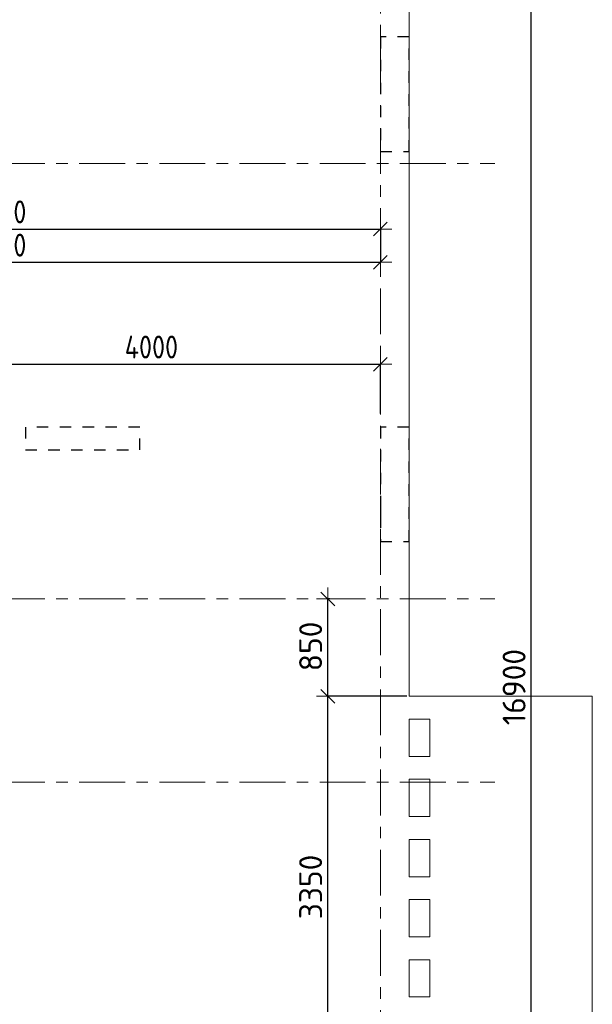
# Model space of a CAD drawing. Header units: metres. Extents: x -38 to 97, y -15 to 21.
# Tile 89 of 139: x 58.45 to 63.45, y 5.46 to 14.06. Entities that reach past the tile are written whole.
import ezdxf

# ---------------------------------------------------------------- set-up
doc = ezdxf.new("R2010")
doc.units = ezdxf.units.M
doc.header["$PDMODE"] = 65
for name, pattern in [('______11', [0.5, 0.4, -0.05, 0, -0.05]), ('______2', [0.054, 0.04, -0.014]), ('______5', [1.1, 0.8, -0.1, 0.1, -0.1])]:
    doc.linetypes.add(name, pattern=pattern)
for name, color, linetype, lineweight in [('XR$2$Осевая линия (1)', 7, '______5', 13), ('XR$3$Перекрытие (1)', 7, 'Continuous', 35), ('XR$4$Размерная линия (1)', 7, 'Continuous', 13), ('XR$5$Размерная линия (1)', 7, 'Continuous', 13)]:
    doc.layers.add(name, color=color, linetype=linetype, lineweight=lineweight)
doc.layers.add('XR$7$Стена_ бетон несущ.', color=7, linetype='Continuous', lineweight=70, true_color=0xb4b496)
doc.styles.add('ISOCPEUR', font='txt')
doc.dimstyles.new('DIMSTYLE_3', dxfattribs={"dimtxt": 0.2, "dimasz": 0.2, "dimexe": 0, "dimexo": 0, "dimgap": 0.1, "dimtad": 2, "dimdec": 0, "dimlfac": 1000, "dimrnd": 5, "dimzin": 12, "dimdsep": 46, "dimtxsty": 'ISOCPEUR', "dimblk1": 'ALL_ML_STRICH', "dimblk2": 'ALL_ML_STRICH', "dimsah": 1, "dimcen": 0, "dimclrd": 7, "dimclre": 256, "dimclrt": 7, "dimadec": 0, "dimazin": 0, "dimtfac": 1, "dimtdec": 0, "dimtix": 1, "dimtmove": 2, "dimatfit": 3, "dimfxl": 0, "dimtzin": 0, "dimlwd": 0, "dimlwe": -3, "dimarcsym": 0})

# ---------------------------------------------------------------- blocks, each defined once
blk = doc.blocks.new('ALL_ML_STRICH')
at = {"color": 0, "linetype": 'ByBlock', "lineweight": -2}
for p, q in [((0, -0.5), (0, 0.5)), ((-1, 0), (0.5, 0)), ((-0.3, -0.3), (0.3, 0.3))]:
    blk.add_line(p, q, dxfattribs=at)
blk = doc.blocks.new('*D43')
at = {"layer": 'DEFPOINTS', "color": 7, "linetype": 'Continuous', "lineweight": 13, "transparency": 33554687}
for p in [(54.9206, 12.2277), (61.6, 12.2518), (54.9206, 11.7801)]:
    blk.add_point(p, dxfattribs=at)
at = {"layer": 'XR$4$Размерная линия (1)', "color": 9, "linetype": 'Continuous', "lineweight": -2, "true_color": 0xc7c7c7, "transparency": 33554687}
for p, q in [((54.9206, 11.8001), (54.9206, 12.2277)), ((61.6, 12.2318), (61.6, 12.2277))]:
    blk.add_line(p, q, dxfattribs=at)
at = {"layer": 'XR$4$Размерная линия (1)', "color": 7, "linetype": 'Continuous', "lineweight": -2, "transparency": 33554687}
blk.add_line((54.9206, 12.2277), (61.6, 12.2277), dxfattribs=at)
at = {"layer": 'XR$4$Размерная линия (1)', "color": 7, "linetype": 'Continuous', "lineweight": 13, "transparency": 33554687, "xscale": 0.2, "yscale": 0.2, "zscale": 0.2, "rotation": 180}
blk.add_blockref('ALL_ML_STRICH', (54.9206, 12.2277), dxfattribs=at)
at = {"layer": 'XR$4$Размерная линия (1)', "color": 7, "linetype": 'Continuous', "lineweight": 13, "transparency": 33554687, "xscale": 0.2, "yscale": 0.2, "zscale": 0.2}
blk.add_blockref('ALL_ML_STRICH', (61.6, 12.2277), dxfattribs=at)
at = {"layer": 'XR$4$Размерная линия (1)', "color": 7, "linetype": 'Continuous', "lineweight": 13, "transparency": 33554687, "insert": (58.2687, 12.3777), "char_height": 0.2, "width": 0.666667, "attachment_point": 5, "style": 'ISOCPEUR'}
blk.add_mtext('\\W0.83;\\A1;{6680}', dxfattribs=at)
blk = doc.blocks.new('*D149')
at = {"layer": 'DEFPOINTS', "color": 7, "linetype": 'Continuous', "lineweight": 13, "transparency": 33554687}
for p in [(61.85, 16.65), (61.85, -0.25), (62.917, -0.25)]:
    blk.add_point(p, dxfattribs=at)
at = {"layer": 'XR$4$Размерная линия (1)', "color": 9, "linetype": 'Continuous', "lineweight": -2, "true_color": 0xc7c7c7, "transparency": 33554687}
for p, q in [((61.87, 16.65), (62.917, 16.65)), ((61.87, -0.25), (62.917, -0.25))]:
    blk.add_line(p, q, dxfattribs=at)
at = {"layer": 'XR$4$Размерная линия (1)', "color": 7, "linetype": 'Continuous', "lineweight": -2, "transparency": 33554687}
blk.add_line((62.917, -0.25), (62.917, 16.65), dxfattribs=at)
at = {"layer": 'XR$4$Размерная линия (1)', "color": 7, "linetype": 'Continuous', "lineweight": 13, "transparency": 33554687, "xscale": 0.2, "yscale": 0.2, "zscale": 0.2}
for p, rotation in [((62.917, 16.65), 90), ((62.917, -0.25), 270)]:
    blk.add_blockref('ALL_ML_STRICH', p, dxfattribs=dict(at, rotation=rotation))
at = {"layer": 'XR$4$Размерная линия (1)', "color": 7, "linetype": 'Continuous', "lineweight": 13, "transparency": 33554687, "insert": (62.767, 8.23), "char_height": 0.2, "width": 1, "attachment_point": 5, "rotation": 90, "style": 'ISOCPEUR'}
blk.add_mtext('\\A1;{16900}', dxfattribs=at)
blk = doc.blocks.new('*D497')
at = {"layer": 'DEFPOINTS', "color": 7, "linetype": 'Continuous', "lineweight": 13, "transparency": 33554687}
for p in [(61.6, 12.2518), (54.9206, 11.9377), (54.9206, 11.7801)]:
    blk.add_point(p, dxfattribs=at)
at = {"layer": 'XR$5$Размерная линия (1)', "color": 9, "linetype": 'Continuous', "lineweight": -2, "true_color": 0xc7c7c7, "transparency": 33554687}
for p, q in [((61.6, 12.2318), (61.6, 11.9377)), ((54.9206, 11.8001), (54.9206, 11.9377))]:
    blk.add_line(p, q, dxfattribs=at)
at = {"layer": 'XR$5$Размерная линия (1)', "color": 7, "linetype": 'Continuous', "lineweight": -2, "transparency": 33554687}
blk.add_line((54.9206, 11.9377), (61.6, 11.9377), dxfattribs=at)
at = {"layer": 'XR$5$Размерная линия (1)', "color": 7, "linetype": 'Continuous', "lineweight": 13, "transparency": 33554687, "xscale": 0.2, "yscale": 0.2, "zscale": 0.2, "rotation": 180}
blk.add_blockref('ALL_ML_STRICH', (54.9206, 11.9377), dxfattribs=at)
at = {"layer": 'XR$5$Размерная линия (1)', "color": 7, "linetype": 'Continuous', "lineweight": 13, "transparency": 33554687, "xscale": 0.2, "yscale": 0.2, "zscale": 0.2}
blk.add_blockref('ALL_ML_STRICH', (61.6, 11.9377), dxfattribs=at)
at = {"layer": 'XR$5$Размерная линия (1)', "color": 7, "linetype": 'Continuous', "lineweight": 13, "transparency": 33554687, "insert": (58.2687, 12.0877), "char_height": 0.2, "width": 0.666667, "attachment_point": 5, "style": 'ISOCPEUR'}
blk.add_mtext('\\W0.83;\\A1;{6680}', dxfattribs=at)
blk = doc.blocks.new('*D511')
at = {"layer": 'DEFPOINTS', "color": 7, "linetype": 'Continuous', "lineweight": 13, "transparency": 33554687}
for p in [(61.85, 8.15), (61.1406, 4.8), (62.0254, 4.8)]:
    blk.add_point(p, dxfattribs=at)
at = {"layer": 'XR$5$Размерная линия (1)', "color": 9, "linetype": 'Continuous', "lineweight": -2, "true_color": 0xc7c7c7, "transparency": 33554687}
for p, q in [((61.83, 8.15), (61.1406, 8.15)), ((62.0054, 4.8), (61.1406, 4.8))]:
    blk.add_line(p, q, dxfattribs=at)
at = {"layer": 'XR$5$Размерная линия (1)', "color": 7, "linetype": 'Continuous', "lineweight": -2, "transparency": 33554687}
blk.add_line((61.1406, 4.8), (61.1406, 8.15), dxfattribs=at)
at = {"layer": 'XR$5$Размерная линия (1)', "color": 7, "linetype": 'Continuous', "lineweight": 13, "transparency": 33554687, "xscale": 0.2, "yscale": 0.2, "zscale": 0.2}
for p, rotation in [((61.1406, 8.15), 90), ((61.1406, 4.8), 270)]:
    blk.add_blockref('ALL_ML_STRICH', p, dxfattribs=dict(at, rotation=rotation))
at = {"layer": 'XR$5$Размерная линия (1)', "color": 7, "linetype": 'Continuous', "lineweight": 13, "transparency": 33554687, "insert": (60.9906, 6.485), "char_height": 0.2, "width": 0.8, "attachment_point": 5, "rotation": 90, "style": 'ISOCPEUR'}
blk.add_mtext('\\A1;{3350}', dxfattribs=at)
blk = doc.blocks.new('*D512')
at = {"layer": 'DEFPOINTS', "color": 7, "linetype": 'Continuous', "lineweight": 13, "transparency": 33554687}
for p in [(61.1769, 9), (61.1406, 8.15), (61.85, 8.15)]:
    blk.add_point(p, dxfattribs=at)
at = {"layer": 'XR$5$Размерная линия (1)', "color": 9, "linetype": 'Continuous', "lineweight": -2, "true_color": 0xc7c7c7, "transparency": 33554687}
for p, q in [((61.1569, 9), (61.1406, 9)), ((61.83, 8.15), (61.1406, 8.15))]:
    blk.add_line(p, q, dxfattribs=at)
at = {"layer": 'XR$5$Размерная линия (1)', "color": 7, "linetype": 'Continuous', "lineweight": -2, "transparency": 33554687}
blk.add_line((61.1406, 8.15), (61.1406, 9), dxfattribs=at)
at = {"layer": 'XR$5$Размерная линия (1)', "color": 7, "linetype": 'Continuous', "lineweight": 13, "transparency": 33554687, "xscale": 0.2, "yscale": 0.2, "zscale": 0.2}
for p, rotation in [((61.1406, 9), 90), ((61.1406, 8.15), 270)]:
    blk.add_blockref('ALL_ML_STRICH', p, dxfattribs=dict(at, rotation=rotation))
at = {"layer": 'XR$5$Размерная линия (1)', "color": 7, "linetype": 'Continuous', "lineweight": 13, "transparency": 33554687, "insert": (60.9906, 8.585), "char_height": 0.2, "width": 0.6, "attachment_point": 5, "rotation": 90, "style": 'ISOCPEUR'}
blk.add_mtext('\\A1;{850}', dxfattribs=at)
blk = doc.blocks.new('*D670')
at = {"layer": 'DEFPOINTS', "color": 7, "linetype": 'Continuous', "lineweight": 13, "transparency": 33554687}
for p in [(57.6005, 11.0483), (61.6, 10.5994), (57.6005, 10.5)]:
    blk.add_point(p, dxfattribs=at)
at = {"layer": 'XR$5$Размерная линия (1)', "color": 9, "linetype": 'Continuous', "lineweight": -2, "true_color": 0xc7c7c7, "transparency": 33554687}
for p, q in [((57.6005, 10.52), (57.6005, 11.0483)), ((61.6, 10.6194), (61.6, 11.0483))]:
    blk.add_line(p, q, dxfattribs=at)
at = {"layer": 'XR$5$Размерная линия (1)', "color": 7, "linetype": 'Continuous', "lineweight": -2, "transparency": 33554687}
blk.add_line((57.6005, 11.0483), (61.6, 11.0483), dxfattribs=at)
at = {"layer": 'XR$5$Размерная линия (1)', "color": 7, "linetype": 'Continuous', "lineweight": 13, "transparency": 33554687, "xscale": 0.2, "yscale": 0.2, "zscale": 0.2, "rotation": 180}
blk.add_blockref('ALL_ML_STRICH', (57.6005, 11.0483), dxfattribs=at)
at = {"layer": 'XR$5$Размерная линия (1)', "color": 7, "linetype": 'Continuous', "lineweight": 13, "transparency": 33554687, "xscale": 0.2, "yscale": 0.2, "zscale": 0.2}
blk.add_blockref('ALL_ML_STRICH', (61.6, 11.0483), dxfattribs=at)
at = {"layer": 'XR$5$Размерная линия (1)', "color": 7, "linetype": 'Continuous', "lineweight": 13, "transparency": 33554687, "insert": (59.6002, 11.1983), "char_height": 0.2, "width": 0.666667, "attachment_point": 5, "style": 'ISOCPEUR'}
blk.add_mtext('\\W0.83;\\A1;{4000}', dxfattribs=at)

msp = doc.modelspace()

# ---------------------------------------------------------------- linework, layer by layer
at = {"layer": 'XR$2$Осевая линия (1)', "color": 253, "linetype": '______11', "lineweight": 13, "true_color": 0xa0a0a0, "transparency": 33554687}
for p, q in [((61.6, -3.39), (61.6, 19.78)), ((-2.63, 12.8), (62.6, 12.8)), ((-2.63, 9), (62.6, 9)), ((-2.63, 7.4), (62.6, 7.4))]:
    msp.add_line(p, q, dxfattribs=at)
at = {"layer": 'XR$3$Перекрытие (1)', "color": 7, "linetype": 'Continuous', "lineweight": 13, "transparency": 33554687}
for p, q in [((61.85, 8.15), (61.85, 16.65)), ((62.03, 8.15), (61.85, 8.15)), ((63.45, 8.15), (62.03, 8.15)), ((63.45, 4.8), (63.45, 8.15)), ((61.85, 7.95), (62.03, 7.95)), ((61.85, 7.625), (61.85, 7.95)), ((62.03, 7.95), (62.03, 7.625)), ((62.03, 7.625), (61.85, 7.625)), ((61.85, 7.425), (62.03, 7.425)), ((61.85, 7.1), (61.85, 7.425)), ((62.03, 7.425), (62.03, 7.1)), ((62.03, 7.1), (61.85, 7.1)), ((61.85, 6.9), (62.03, 6.9)), ((61.85, 6.575), (61.85, 6.9)), ((62.03, 6.9), (62.03, 6.575)), ((62.03, 6.575), (61.85, 6.575)), ((61.85, 6.375), (62.03, 6.375)), ((61.85, 6.05), (61.85, 6.375)), ((62.03, 6.375), (62.03, 6.05)), ((62.03, 6.05), (61.85, 6.05)), ((61.85, 5.85), (62.03, 5.85)), ((61.85, 5.525), (61.85, 5.85)), ((62.03, 5.85), (62.03, 5.525)), ((62.03, 5.525), (61.85, 5.525))]:
    msp.add_line(p, q, dxfattribs=at)
at = {"layer": 'XR$7$Стена_ бетон несущ.', "color": 253, "linetype": '______2', "lineweight": -3, "true_color": 0xa0a0a0, "transparency": 33554687}
for p, q in [((61.6, 13.9049), (61.6, 12.9049)), ((61.85, 13.9049), (61.6, 13.9049)), ((61.85, 12.9049), (61.85, 13.9049)), ((61.6, 12.9049), (61.85, 12.9049)), ((59.4996, 10.5), (58.4996, 10.5)), ((58.4996, 10.5), (58.4996, 10.3)), ((59.4996, 10.3), (59.4996, 10.5)), ((61.6, 10.5), (61.6, 10.3)), ((61.85, 10.5), (61.6, 10.5)), ((61.85, 9.5), (61.85, 10.5)), ((58.4996, 10.3), (59.4996, 10.3)), ((61.6, 10.3), (61.6, 9.8)), ((61.6, 9.8), (61.6, 9.72)), ((61.6, 9.72), (61.6, 9.5)), ((61.6, 9.5), (61.85, 9.5))]:
    msp.add_line(p, q, dxfattribs=at)

# ---------------------------------------------------------------- dimensions: what is measured, and where the dimension line sits
at = {"layer": 'XR$4$Размерная линия (1)', "color": 7, "linetype": 'Continuous', "lineweight": 13, "transparency": 33554687}
dim = msp.add_linear_dim(base=(62.917, 16.65), p1=(61.87, -0.25), p2=(61.87, 16.65), angle=90, dimstyle='DIMSTYLE_3', override={"dimpost": '<>', "dimclrd": 7, "dimclre": 9, "dimclrt": 7, "dimlwd": 0, "dimlwe": 65533}, dxfattribs=at)
dim.commit()
dim.dimension.update_dxf_attribs({"geometry": '*D149', "text_midpoint": (62.767, 8.23), "dimtype": 160})
dim = msp.add_linear_dim(base=(61.6, 12.2277), p1=(54.9206, 11.8001), p2=(61.6, 12.2318), dimstyle='DIMSTYLE_3', override={"dimpost": '<>', "dimclrd": 7, "dimclre": 9, "dimclrt": 7, "dimlwd": 0, "dimlwe": 65533}, dxfattribs=at)
dim.commit()
dim.dimension.update_dxf_attribs({"geometry": '*D43', "text_midpoint": (58.2687, 12.3777), "dimtype": 160})
at = {"layer": 'XR$5$Размерная линия (1)', "color": 7, "linetype": 'Continuous', "lineweight": 13, "transparency": 33554687}
for base, p1, p2, picture, middle in [((61.6, 11.9377), (54.9206, 11.8001), (61.6, 12.2318), '*D497', (58.2687, 12.0877)), ((61.6, 11.04826), (57.60049, 10.52), (61.6, 10.61943), '*D670', (59.60025, 11.19826))]:
    dim = msp.add_linear_dim(base=base, p1=p1, p2=p2, dimstyle='DIMSTYLE_3', override={"dimpost": '<>', "dimclrd": 7, "dimclre": 9, "dimclrt": 7, "dimlwd": 0, "dimlwe": 65533}, dxfattribs=at)
    dim.commit()
    dim.dimension.update_dxf_attribs({"geometry": picture, "text_midpoint": middle, "dimtype": 160})
for base, p1, p2, picture, middle in [((61.1406, 9), (61.83, 8.15), (61.1569, 9), '*D512', (60.9906, 8.585)), ((61.1406, 8.15), (62.0054, 4.8), (61.83, 8.15), '*D511', (60.9906, 6.485))]:
    dim = msp.add_linear_dim(base=base, p1=p1, p2=p2, angle=90, dimstyle='DIMSTYLE_3', override={"dimpost": '<>', "dimclrd": 7, "dimclre": 9, "dimclrt": 7, "dimlwd": 0, "dimlwe": 65533}, dxfattribs=at)
    dim.commit()
    dim.dimension.update_dxf_attribs({"geometry": picture, "text_midpoint": middle, "dimtype": 160})

doc.saveas('drawing.dxf')
